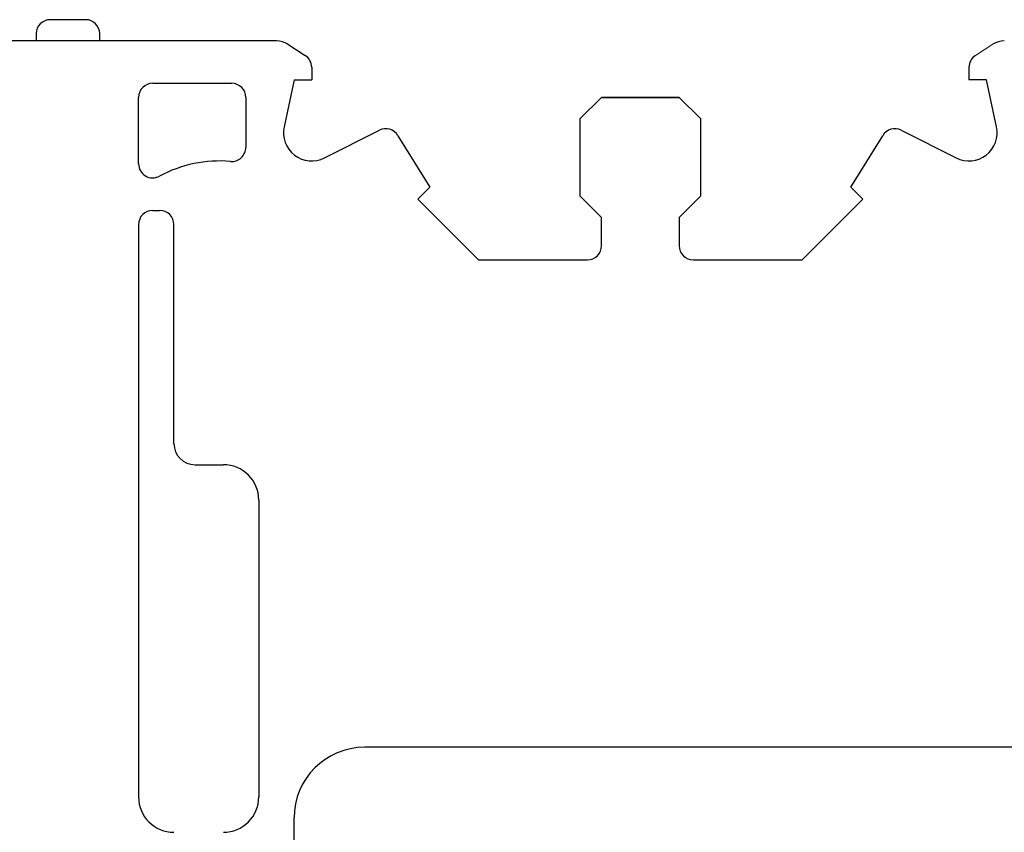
# Model space of a CAD drawing. Header units: inches. Extents: x 2053 to 2350, y -5132 to -4922.
# Tile 17 of 25: x 2260 to 2287, y -4992 to -4969. Entities that reach past the tile are written whole.
import ezdxf

# ---------------------------------------------------------------- set-up
doc = ezdxf.new("R2010")
doc.units = ezdxf.units.IN
doc.header["$MEASUREMENT"] = 0
doc.layers.add('dim', color=3, linetype='Continuous', lineweight=13)

msp = doc.modelspace()

# ---------------------------------------------------------------- linework, layer by layer
for p, q in [((2261.499844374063, -4968.963725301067), (2260.499844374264, -4968.963725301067)), ((2266.899844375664, -4969.563725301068), (2242.294506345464, -4969.563725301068)), ((2260.099844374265, -4969.363725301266), (2260.099844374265, -4969.563725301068)), ((2261.899844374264, -4969.563725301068), (2261.899844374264, -4969.363725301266)), ((2263.399844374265, -4970.763725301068), (2265.634669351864, -4970.763725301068)), ((2262.999844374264, -4973.043782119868), (2262.999844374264, -4971.163725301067)), ((2266.034669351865, -4971.163725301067), (2266.034669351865, -4972.577763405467)), ((2263.399844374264, -4974.363725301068), (2263.599844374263, -4974.363725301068)), ((2262.999844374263, -4974.763725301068), (2262.999844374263, -4990.970894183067)), ((2263.999844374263, -4980.963725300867), (2263.999844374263, -4974.763725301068)), ((2264.599844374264, -4981.563725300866), (2265.399844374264, -4981.563725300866)), ((2266.399844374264, -4982.563725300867), (2266.399844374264, -4990.970894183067)), ((2305.399844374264, -4989.563725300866), (2269.399844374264, -4989.563725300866)), ((2267.399844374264, -5004.563725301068), (2267.399844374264, -4991.563725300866))]:
    msp.add_line(p, q)
at = {"color": 7, "linetype": 'Continuous'}
for p, q in [((2267.223643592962, -4969.658597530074), (2267.715710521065, -4969.974024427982)), ((2267.405618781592, -4970.663725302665), (2267.117905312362, -4971.994694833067)), ((2267.405618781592, -4970.663725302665), (2267.899844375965, -4970.663725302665)), ((2286.994069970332, -4970.663725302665), (2286.499844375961, -4970.663725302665)), ((2287.281783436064, -4971.994694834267), (2286.994069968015, -4970.663725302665)), ((2287.281783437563, -4971.994694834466), (2286.994069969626, -4970.663725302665)), ((2275.499844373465, -4971.763725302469), (2276.099844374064, -4971.163725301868)), ((2275.499844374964, -4971.763725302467), (2276.099844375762, -4971.163725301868)), ((2278.299844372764, -4971.163725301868), (2276.099844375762, -4971.163725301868)), ((2276.099844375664, -4971.163725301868), (2278.299844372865, -4971.163725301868)), ((2276.099844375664, -4971.163725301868), (2278.299844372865, -4971.163725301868)), ((2276.099844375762, -4971.163725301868), (2278.299844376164, -4971.163725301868)), ((2278.299844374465, -4971.163725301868), (2278.899844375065, -4971.763725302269)), ((2278.299844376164, -4971.163725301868), (2278.899844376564, -4971.763725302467)), ((2275.499844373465, -4973.963725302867), (2275.499844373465, -4971.763725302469)), ((2275.499844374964, -4973.963725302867), (2275.499844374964, -4971.763725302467)), ((2278.899844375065, -4971.763725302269), (2278.899844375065, -4973.963725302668)), ((2278.899844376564, -4971.763725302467), (2278.899844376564, -4973.963725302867)), ((2268.260183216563, -4972.877977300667), (2269.814475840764, -4972.09277444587)), ((2268.260183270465, -4972.877977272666), (2269.814475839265, -4972.092774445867)), ((2284.585212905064, -4972.092774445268), (2286.139505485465, -4972.877977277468)), ((2284.585212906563, -4972.092774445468), (2286.139505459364, -4972.877977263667)), ((2270.341250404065, -4972.249802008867), (2271.242555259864, -4973.703857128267)), ((2270.341250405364, -4972.249802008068), (2271.242555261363, -4973.703857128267)), ((2283.158690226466, -4973.705413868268), (2284.058438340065, -4972.249802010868)), ((2283.158690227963, -4973.705413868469), (2284.058438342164, -4972.249802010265)), ((2271.242555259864, -4973.703857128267), (2270.899844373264, -4974.046568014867)), ((2271.242555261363, -4973.703857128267), (2270.899844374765, -4974.046568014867)), ((2283.499844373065, -4974.046568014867), (2283.158690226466, -4973.705413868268)), ((2283.499844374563, -4974.046568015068), (2283.158690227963, -4973.705413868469)), ((2272.617001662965, -4975.763725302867), (2270.899844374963, -4974.046568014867)), ((2276.099844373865, -4974.563725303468), (2275.499844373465, -4973.963725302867)), ((2276.099844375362, -4974.563725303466), (2275.499844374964, -4973.963725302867)), ((2278.899844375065, -4973.963725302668), (2278.299844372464, -4974.563725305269)), ((2278.899844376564, -4973.963725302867), (2278.299844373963, -4974.563725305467)), ((2283.499844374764, -4974.046568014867), (2281.782687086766, -4975.763725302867)), ((2276.099844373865, -4975.363725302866), (2276.099844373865, -4974.563725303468)), ((2276.099844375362, -4975.363725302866), (2276.099844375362, -4974.563725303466)), ((2278.299844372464, -4974.563725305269), (2278.299844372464, -4975.363725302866)), ((2278.299844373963, -4974.563725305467), (2278.299844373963, -4975.363725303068)), ((2272.617001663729, -4975.763725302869), (2275.699844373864, -4975.763725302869)), ((2272.617001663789, -4975.763725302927), (2275.699844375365, -4975.763725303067)), ((2278.699844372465, -4975.763725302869), (2281.782687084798, -4975.763725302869)), ((2278.699844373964, -4975.763725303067), (2281.782687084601, -4975.763725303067))]:
    msp.add_line(p, q, dxfattribs=at)
at = {"color": 7}
for p, q in [((2267.899844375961, -4970.310776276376), (2267.899844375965, -4970.663725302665)), ((2286.499844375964, -4970.310776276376), (2286.499844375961, -4970.663725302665))]:
    msp.add_line(p, q, dxfattribs=at)
at = {"color": 0, "linetype": 'Continuous'}
for p, q in [((2270.899844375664, -4974.046568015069), (2272.617001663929, -4975.763725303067)), ((2283.499844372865, -4974.046568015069), (2281.7826870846, -4975.763725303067))]:
    msp.add_line(p, q, dxfattribs=at)
for centre, radius, start, end in [((2260.499844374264, -4969.363725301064), 0.4, 90, 180), ((2261.499844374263, -4969.363725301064), 0.4, 1.042204e-10, 90), ((2263.399844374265, -4971.163725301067), 0.4, 90, 180), ((2265.634669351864, -4971.163725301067), 0.4, 0, 90), ((2265.634669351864, -4972.577763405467), 0.4, 265.1983670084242, 0), ((2265.299844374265, -4976.563725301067), 3.6, 85.1983670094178, 118.3593500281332), ((2263.399844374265, -4973.043782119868), 0.4, 180, 298.3593500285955), ((2263.399844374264, -4974.763725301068), 0.4, 90, 180), ((2263.599844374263, -4974.763725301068), 0.4, 0, 90), ((2264.599844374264, -4980.963725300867), 0.6, 180, 270), ((2265.399844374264, -4982.563725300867), 1, 0, 90), ((2269.399844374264, -4991.563725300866), 2, 90, 180), ((2263.999844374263, -4990.970894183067), 1, 180, 270), ((2265.399844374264, -4990.970894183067), 1, 270, 0)]:
    msp.add_arc(centre, radius, start, end)
at = {"color": 7, "linetype": 'Continuous'}
for centre, radius, start, end in [((2266.899844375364, -4970.163725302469), 0.5999999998, 57.33596758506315, 89.99999999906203), ((2287.49984437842, -4970.163725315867), 0.6000000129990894, 90.00000017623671, 122.6608608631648), ((2267.899844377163, -4972.163725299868), 0.7999999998, 167.8021520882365, 296.770861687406), ((2269.994840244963, -4972.449802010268), 0.4, 30.0000003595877, 116.8021484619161), ((2284.404848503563, -4972.449802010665), 0.4, 63.19785173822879, 149.999999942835), ((2286.499844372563, -4972.163725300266), 0.7999999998, 243.2291323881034, 12.19784783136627), ((2275.699844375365, -4975.363725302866), 0.4, 269.999999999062, 359.999999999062), ((2278.699844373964, -4975.363725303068), 0.4, 179.999999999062, 269.999999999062)]:
    msp.add_arc(centre, radius, start, end, dxfattribs=at)
at = {"color": 7}
for centre, radius, start, end in [((2267.499844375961, -4970.310776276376), 0.3999999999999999, 0, 57.33913845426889), ((2286.899844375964, -4970.310776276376), 0.4, 122.660861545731, 180)]:
    msp.add_arc(centre, radius, start, end, dxfattribs=at)
at = {"layer": 'dim', "color": 0}
for p, q in [((2267.223643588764, -4969.658597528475), (2267.717777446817, -4969.975349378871)), ((2287.176045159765, -4969.658597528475), (2286.681911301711, -4969.975349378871))]:
    msp.add_line(p, q, dxfattribs=at)

doc.saveas('drawing.dxf')
